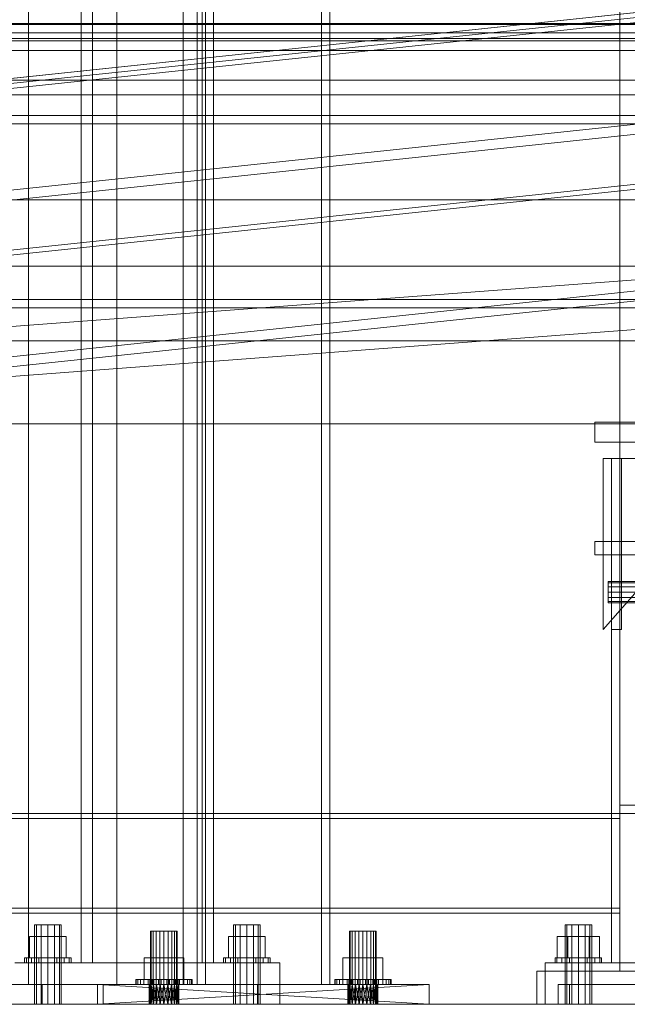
# Model space of a CAD drawing. Header units: millimetres. Extents: x -2233 to 61924, y -68080 to 6847.
# Tile 88 of 256: x 903 to 1270, y -36000 to -35406. Entities that reach past the tile are written whole.
import ezdxf

# ---------------------------------------------------------------- set-up
doc = ezdxf.new("R2010")
doc.units = ezdxf.units.MM
for name, color, linetype, lineweight in [('COTAS_O', 1, 'Continuous', 0), ('COTAS_P', 1, 'Continuous', 0), ('frontal_C01', 7, 'Continuous', 0), ('frontal_C03', 7, 'Continuous', 0), ('frontal_C04', 7, 'Continuous', 0), ('frontal_C09', 7, 'Continuous', 0), ('frontal_C10', 7, 'Continuous', 0), ('frontal_secador', 7, 'Continuous', 0)]:
    doc.layers.add(name, color=color, linetype=linetype, lineweight=lineweight)
doc.dimstyles.new('R19_100', dxfattribs={"dimtxt": 250, "dimasz": 150, "dimexe": 150, "dimexo": 80, "dimgap": 100, "dimtad": 1, "dimtih": 1, "dimtoh": 1, "dimdsep": 46, "dimcen": 0.09, "dimadec": 0, "dimazin": 0, "dimtfac": 1, "dimtdec": 4, "dimtofl": 0, "dimtmove": 0, "dimatfit": 3, "dimfxl": 1, "dimtolj": 1, "dimtzin": 0, "dimarcsym": 0})

# ---------------------------------------------------------------- blocks, each defined once
blk = doc.blocks.new('DIM_R27_48')
at = {"layer": 'COTAS_P'}
for p, q in [((-1750, -34600), (-1600, -34555)), ((2600, -34600), (2450, -34555)), ((-1750, -35500), (-1750, -34600)), ((-1750, -34600), (2600, -34600)), ((-1750, -34600), (-1600, -34645)), ((2600, -34600), (2450, -34645)), ((2600, -35500), (2600, -34600))]:
    blk.add_line(p, q, dxfattribs=at)
blk.add_text('4350 P', height=250, dxfattribs=at).set_placement((425, -34500))
blk = doc.blocks.new('DIM_R27_50')
at = {"layer": 'COTAS_P'}
for p, q in [((1705.78, -34504.95), (1551.9, -34475.9)), ((-194.22, -34704.95), (1705.78, -34504.95)), ((1705.78, -34504.95), (1561.32, -34565.4)), ((1800, -35400), (1705.78, -34504.95)), ((-194.22, -34704.95), (-49.75, -34644.49)), ((-100, -35600), (-194.22, -34704.95)), ((-194.22, -34704.95), (-40.33, -34734))]:
    blk.add_line(p, q, dxfattribs=at)
blk.add_text('1910.5 P', height=250, rotation=6.00901, dxfattribs=at).set_placement((745.32, -34505.49))
blk = doc.blocks.new('DIM_R27_60')
at = {"layer": 'COTAS_O'}
for p, q in [((-1400, -35300), (-1250, -35255)), ((1400, -35300), (1250, -35255)), ((-1400, -36000), (-1400, -35300)), ((-1400, -35300), (1400, -35300)), ((-1400, -35300), (-1250, -35345)), ((1400, -35300), (1250, -35345)), ((1400, -36000), (1400, -35300))]:
    blk.add_line(p, q, dxfattribs=at)
blk.add_text('2800 O', height=250, dxfattribs=at).set_placement((0, -35200))

msp = doc.modelspace()

# ---------------------------------------------------------------- linework, layer by layer
at = {"layer": 'frontal_C01'}
for p, q in [((940, -35975), (940, -33925.304)), ((947, -35975), (947, -33925.304)), ((1013, -35975), (1013, -33925.304)), ((1020, -35975), (1020, -33925.304)), ((913.072, -35952), (912, -35952)), ((912, -36000), (912, -35952)), ((916, -35952), (913.072, -35952)), ((913.072, -36000), (913.072, -35952)), ((920, -35952), (916, -35952)), ((916, -36000), (916, -35952)), ((920, -35952), (924, -35952)), ((920, -35952), (920, -36000)), ((924, -35952), (926.928, -35952)), ((924, -36000), (924, -35952)), ((926.928, -35952), (928, -35952)), ((926.928, -36000), (926.928, -35952)), ((928, -36000), (928, -35952)), ((1033.072, -35952), (1032, -35952)), ((1032, -36000), (1032, -35952)), ((1036, -35952), (1033.072, -35952)), ((1033.072, -36000), (1033.072, -35952)), ((1040, -35952), (1036, -35952)), ((1036, -36000), (1036, -35952)), ((1040, -35952), (1044, -35952)), ((1040, -35952), (1040, -36000)), ((1044, -35952), (1046.928, -35952)), ((1044, -36000), (1044, -35952)), ((1046.928, -35952), (1048, -35952)), ((1046.928, -36000), (1046.928, -35952)), ((1048, -36000), (1048, -35952)), ((920, -35959.2), (908.915, -35959.2)), ((908.915, -35972), (908.915, -35959.2)), ((920, -35959.2), (931.085, -35959.2)), ((920, -35959.2), (920, -35972)), ((931.085, -35972), (931.085, -35959.2)), ((1040, -35959.2), (1028.915, -35959.2)), ((1028.915, -35972), (1028.915, -35959.2)), ((1040, -35959.2), (1051.085, -35959.2)), ((1040, -35959.2), (1040, -35972)), ((1051.085, -35972), (1051.085, -35959.2)), ((900, -35975), (1060, -35975)), ((907.066, -35972), (906, -35972)), ((906, -35975), (906, -35972)), ((907.066, -35975), (906, -35975)), ((910.101, -35972), (907.066, -35972)), ((907.066, -35975), (907.066, -35972)), ((910.101, -35975), (907.066, -35975)), ((908.915, -35972), (920, -35972)), ((914.642, -35972), (910.101, -35972)), ((910.101, -35975), (910.101, -35972)), ((914.642, -35975), (910.101, -35975)), ((920, -35972), (914.642, -35972)), ((914.642, -35975), (914.642, -35972)), ((914.642, -35975), (920, -35975)), ((920, -35972), (925.358, -35972)), ((920, -35972), (920, -35975)), ((920, -35972), (931.085, -35972)), ((920, -35975), (925.358, -35975)), ((925.358, -35972), (929.899, -35972)), ((925.358, -35975), (925.358, -35972)), ((925.358, -35975), (929.899, -35975)), ((929.899, -35972), (932.934, -35972)), ((929.899, -35975), (929.899, -35972)), ((929.899, -35975), (932.934, -35975)), ((932.934, -35972), (934, -35972)), ((932.934, -35975), (932.934, -35972)), ((932.934, -35975), (934, -35975)), ((934, -35975), (934, -35972)), ((940, -35975), (947, -35975)), ((947, -35975), (1013, -35975)), ((1013, -35975), (1020, -35975)), ((1027.066, -35972), (1026, -35972)), ((1026, -35975), (1026, -35972)), ((1027.066, -35975), (1026, -35975)), ((1030.101, -35972), (1027.066, -35972)), ((1027.066, -35975), (1027.066, -35972)), ((1030.101, -35975), (1027.066, -35975)), ((1028.915, -35972), (1040, -35972)), ((1034.642, -35972), (1030.101, -35972)), ((1030.101, -35975), (1030.101, -35972)), ((1034.642, -35975), (1030.101, -35975)), ((1040, -35972), (1034.642, -35972)), ((1034.642, -35975), (1034.642, -35972)), ((1034.642, -35975), (1040, -35975)), ((1040, -35972), (1045.358, -35972)), ((1040, -35972), (1040, -35975)), ((1040, -35972), (1051.085, -35972)), ((1040, -35975), (1045.358, -35975)), ((1045.358, -35972), (1049.899, -35972)), ((1045.358, -35975), (1045.358, -35972)), ((1045.358, -35975), (1049.899, -35975)), ((1049.899, -35972), (1052.934, -35972)), ((1049.899, -35975), (1049.899, -35972)), ((1049.899, -35975), (1052.934, -35975)), ((1052.934, -35972), (1054, -35972)), ((1052.934, -35975), (1052.934, -35972)), ((1052.934, -35975), (1054, -35975)), ((1054, -35975), (1054, -35972)), ((1060, -36000), (1060, -35975)), ((900, -36000), (1060, -36000)), ((913.072, -36000), (912, -36000)), ((916, -36000), (913.072, -36000)), ((916, -36000), (920, -36000)), ((920, -36000), (924, -36000)), ((924, -36000), (926.928, -36000)), ((926.928, -36000), (928, -36000)), ((1033.072, -36000), (1032, -36000)), ((1036, -36000), (1033.072, -36000)), ((1036, -36000), (1040, -36000)), ((1040, -36000), (1044, -36000)), ((1044, -36000), (1046.928, -36000)), ((1046.928, -36000), (1048, -36000))]:
    msp.add_line(p, q, dxfattribs=at)
at = {"layer": 'frontal_C03'}
for p, q in [((1530, -35409.158), (-1530, -35409.158)), ((-1500, -35408.612), (1500, -35408.612)), ((1530, -35414.158), (-1530, -35414.158)), ((1500, -35417.595), (-1500, -35417.595)), ((1500, -35442.718), (-1500, -35442.718)), ((-1500, -35451.701), (1500, -35451.701)), ((1530, -35464.158), (-1530, -35464.158)), ((1530, -35469.158), (-1530, -35469.158))]:
    msp.add_line(p, q, dxfattribs=at)
at = {"layer": 'frontal_C04'}
for p, q in [((560, -35419), (1540, -35419)), ((560, -35425), (1540, -35425)), ((650, -35515), (1850, -35515)), ((648.878, -35610.042), (1848.878, -35520.042)), ((651.122, -35639.958), (1851.122, -35549.958)), ((650, -35555), (1850, -35555)), ((-1750, -35575), (2600, -35575)), ((-1750, -35580), (2600, -35580)), ((650, -35600), (1850, -35600)), ((1250, -35649), (1350, -35649)), ((1250, -35649), (1250, -35661)), ((650, -35650), (1850, -35650)), ((1250, -35661), (1350, -35661)), ((1255, -35774), (1345, -35671)), ((1345, -35671), (1255, -35671)), ((1255, -35671), (1255, -35774)), ((1260, -35774), (1260, -35671)), ((1260, -35671), (1266, -35671)), ((1266, -35774), (1266, -35671)), ((1250, -35721), (1350, -35721)), ((1250, -35721), (1250, -35729)), ((1250, -35729), (1350, -35729)), ((1260, -35729), (1340, -35729)), ((1260, -35729), (1260, -35975)), ((1258, -35745.957), (1258, -35745.1)), ((1258, -35745.1), (1342, -35745.1)), ((1258, -35748.3), (1258, -35745.957)), ((1258, -35745.957), (1342, -35745.957)), ((1258, -35751.5), (1258, -35748.3)), ((1258, -35748.3), (1342, -35748.3)), ((1258, -35754.7), (1258, -35751.5)), ((1342, -35751.5), (1258, -35751.5)), ((1258, -35754.7), (1258, -35757.043)), ((1258, -35754.7), (1342, -35754.7)), ((1258, -35757.043), (1258, -35757.9)), ((1258, -35757.043), (1342, -35757.043)), ((1258, -35757.9), (1342, -35757.9)), ((1266, -35774), (1260, -35774)), ((1233.072, -35952), (1232, -35952)), ((1232, -36000), (1232, -35952)), ((1236, -35952), (1233.072, -35952)), ((1233.072, -36000), (1233.072, -35952)), ((1240, -35952), (1236, -35952)), ((1236, -36000), (1236, -35952)), ((1244, -35952), (1240, -35952)), ((1240, -36000), (1240, -35952)), ((1246.928, -35952), (1244, -35952)), ((1244, -36000), (1244, -35952)), ((1248, -35952), (1246.928, -35952)), ((1246.928, -36000), (1246.928, -35952)), ((1248, -35952), (1248, -36000)), ((1233.6, -35959.2), (1227.2, -35959.2)), ((1227.2, -35972), (1227.2, -35959.2)), ((1246.4, -35959.2), (1233.6, -35959.2)), ((1233.6, -35972), (1233.6, -35959.2)), ((1252.8, -35959.2), (1246.4, -35959.2)), ((1246.4, -35972), (1246.4, -35959.2)), ((1252.8, -35959.2), (1252.8, -35972)), ((1220, -35975), (1380, -35975)), ((1220, -35975), (1220, -36000)), ((1227.066, -35972), (1226, -35972)), ((1226, -35975), (1226, -35972)), ((1227.066, -35975), (1226, -35975)), ((1230.101, -35972), (1227.066, -35972)), ((1227.066, -35975), (1227.066, -35972)), ((1230.101, -35975), (1227.066, -35975)), ((1233.6, -35972), (1227.2, -35972)), ((1234.642, -35972), (1230.101, -35972)), ((1230.101, -35975), (1230.101, -35972)), ((1234.642, -35975), (1230.101, -35975)), ((1246.4, -35972), (1233.6, -35972)), ((1240, -35972), (1234.642, -35972)), ((1234.642, -35975), (1234.642, -35972)), ((1240, -35975), (1234.642, -35975)), ((1245.358, -35972), (1240, -35972)), ((1240, -35975), (1240, -35972)), ((1245.358, -35975), (1240, -35975)), ((1249.899, -35972), (1245.358, -35972)), ((1245.358, -35975), (1245.358, -35972)), ((1249.899, -35975), (1245.358, -35975)), ((1246.4, -35972), (1252.8, -35972)), ((1252.934, -35972), (1249.899, -35972)), ((1249.899, -35975), (1249.899, -35972)), ((1252.934, -35975), (1249.899, -35975)), ((1254, -35972), (1252.934, -35972)), ((1252.934, -35975), (1252.934, -35972)), ((1252.934, -35975), (1254, -35975)), ((1254, -35972), (1254, -35975)), ((1260, -35975), (1340, -35975)), ((1220, -36000), (1380, -36000)), ((1233.072, -36000), (1232, -36000)), ((1236, -36000), (1233.072, -36000)), ((1240, -36000), (1236, -36000)), ((1244, -36000), (1240, -36000)), ((1246.928, -36000), (1244, -36000)), ((1246.928, -36000), (1248, -36000))]:
    msp.add_line(p, q, dxfattribs=at)
at = {"layer": 'frontal_C09'}
for p, q in [((-105.548, -35547.291), (1794.452, -35347.291)), ((-105.234, -35550.275), (1794.766, -35350.275)), ((-45.878, -35541.01), (1734.781, -35353.572)), ((-35.619, -35542.947), (1725.15, -35357.603)), ((-35.305, -35545.93), (1725.464, -35360.586)), ((-168.15, -35621.251), (1871.081, -35406.595)), ((-167.522, -35627.218), (1871.709, -35412.562)), ((-94.766, -35649.725), (1805.234, -35449.725)), ((-94.452, -35652.709), (1805.548, -35452.709)), ((-157.681, -35720.702), (1881.549, -35506.046)), ((-157.053, -35726.669), (1882.178, -35512.013))]:
    msp.add_line(p, q, dxfattribs=at)
at = {"layer": 'frontal_C10'}
for p, q in [((961.533, -33899.794), (961.533, -35988)), ((1001.533, -35988), (1001.533, -33901.658)), ((961.533, -35988), (961.533, -33910.978)), ((1001.533, -35988), (1001.533, -33912.842)), ((908.302, -35988), (908.302, -34438.194)), ((908.302, -35988), (908.302, -34449.377)), ((823.302, -35988), (953.302, -35988)), ((868.302, -35988), (908.302, -35988)), ((916.533, -35988), (1046.533, -35988)), ((916.533, -36000), (916.533, -35988)), ((953.302, -36000), (953.302, -35988)), ((961.533, -35988), (1001.533, -35988)), ((1046.533, -36000), (1046.533, -35988)), ((1227.724, -35988), (1357.724, -35988)), ((1227.724, -36000), (1227.724, -35988)), ((1234.539, -35988), (1364.539, -35988)), ((1234.539, -36000), (1234.539, -35988)), ((823.302, -36000), (953.302, -36000)), ((916.533, -36000), (1046.533, -36000)), ((1227.724, -36000), (1357.724, -36000)), ((1234.539, -36000), (1364.539, -36000))]:
    msp.add_line(p, q, dxfattribs=at)
at = {"layer": 'frontal_secador'}
for p, q in [((1265, -35980), (1265, -33075)), ((1010, -35988), (1010, -35144.711)), ((1015, -35988), (1015, -35144.711)), ((1085, -35988), (1085, -35144.711)), ((1090, -35988), (1090, -35144.711)), ((1265, -35880), (1325, -35880)), ((1265, -35885), (1265, -35880)), ((-1265, -35885), (1265, -35885)), ((1265, -35888), (1265, -35885)), ((1265, -35885), (1325, -35885)), ((1265, -35885), (1270, -35885)), ((1265, -35975), (1265, -35885)), ((-1265, -35888), (1265, -35888)), ((1265, -35942), (1265, -35888)), ((-1265, -35942), (1265, -35942)), ((-1265, -35945), (1265, -35945)), ((1265, -35945), (1265, -35942)), ((982.392, -35956), (982, -35956)), ((982, -36000), (982, -35956)), ((983.528, -35956), (982.392, -35956)), ((982.392, -36000), (982.392, -35956)), ((985.298, -35956), (983.528, -35956)), ((983.528, -36000), (983.528, -35956)), ((987.528, -35956), (985.298, -35956)), ((985.298, -36000), (985.298, -35956)), ((990, -35956), (987.528, -35956)), ((987.528, -36000), (987.528, -35956)), ((990, -35956), (992.472, -35956)), ((990, -35956), (990, -36000)), ((992.472, -35956), (994.702, -35956)), ((992.472, -36000), (992.472, -35956)), ((994.702, -35956), (996.472, -35956)), ((994.702, -36000), (994.702, -35956)), ((996.472, -35956), (997.608, -35956)), ((996.472, -36000), (996.472, -35956)), ((997.608, -35956), (998, -35956)), ((997.608, -36000), (997.608, -35956)), ((998, -36000), (998, -35956)), ((1102.392, -35956), (1102, -35956)), ((1102, -36000), (1102, -35956)), ((1103.528, -35956), (1102.392, -35956)), ((1102.392, -36000), (1102.392, -35956)), ((1105.298, -35956), (1103.528, -35956)), ((1103.528, -36000), (1103.528, -35956)), ((1107.528, -35956), (1105.298, -35956)), ((1105.298, -36000), (1105.298, -35956)), ((1110, -35956), (1107.528, -35956)), ((1107.528, -36000), (1107.528, -35956)), ((1110, -35956), (1112.472, -35956)), ((1110, -35956), (1110, -36000)), ((1112.472, -35956), (1114.702, -35956)), ((1112.472, -36000), (1112.472, -35956)), ((1114.702, -35956), (1116.472, -35956)), ((1114.702, -36000), (1114.702, -35956)), ((1116.472, -35956), (1117.608, -35956)), ((1116.472, -36000), (1116.472, -35956)), ((1117.608, -35956), (1118, -35956)), ((1117.608, -36000), (1117.608, -35956)), ((1118, -36000), (1118, -35956)), ((990, -35972), (978.006, -35972)), ((978.006, -35985), (978.006, -35972)), ((990, -35972), (1001.994, -35972)), ((990, -35972), (990, -35985)), ((1001.994, -35985), (1001.994, -35972)), ((1110, -35972), (1098.006, -35972)), ((1098.006, -35985), (1098.006, -35972)), ((1110, -35972), (1121.994, -35972)), ((1110, -35972), (1110, -35985)), ((1121.994, -35985), (1121.994, -35972)), ((1265, -35975), (1325, -35975)), ((1265, -35980), (1265, -35975)), ((1265, -35975), (1270, -35975)), ((1215, -35980), (1375, -35980)), ((1215, -36000), (1215, -35980)), ((1265, -35980), (1270, -35980)), ((1265, -35980), (1325, -35980)), ((1110, -35988), (950, -35988)), ((950, -35988), (1107.671, -35988)), ((950, -35988), (990, -35988)), ((992.329, -35988), (950, -35988)), ((950, -35988), (987.671, -35988)), ((1150, -35988), (950, -35988)), ((950, -35988), (1105.5, -35988)), ((994.5, -35988), (950, -35988)), ((950, -35988), (985.5, -35988)), ((950, -35988), (1103.636, -35988)), ((950, -35988), (983.636, -35988)), ((950, -35988), (1102.206, -35988)), ((950, -35988), (982.206, -35988)), ((950, -35988), (1101.307, -35988)), ((950, -35988), (981.307, -35988)), ((950, -35988), (1101, -35988)), ((950, -35988), (981, -35988)), ((1112.329, -35988), (950, -35988)), ((950, -36000), (950, -35988)), ((1150, -36000), (950, -35988)), ((950, -36000), (1150, -35988)), ((973, -35988), (973, -35985)), ((973, -35985), (973.327, -35985)), ((973, -35985), (981.5, -35985)), ((973.327, -35988), (973, -35988)), ((981.5, -35988), (973, -35988)), ((973.327, -35988), (973.327, -35985)), ((973.327, -35985), (974.294, -35985)), ((973.327, -35985), (981.663, -35985)), ((974.294, -35988), (973.327, -35988)), ((981.663, -35988), (973.327, -35988)), ((974.294, -35988), (974.294, -35985)), ((974.294, -35985), (975.865, -35985)), ((974.294, -35985), (982.147, -35985)), ((975.865, -35988), (974.294, -35988)), ((982.147, -35988), (974.294, -35988)), ((975.865, -35988), (975.865, -35985)), ((975.865, -35985), (977.979, -35985)), ((975.865, -35985), (982.933, -35985)), ((977.979, -35988), (975.865, -35988)), ((982.933, -35988), (975.865, -35988)), ((977.979, -35988), (977.979, -35985)), ((977.979, -35985), (980.555, -35985)), ((977.979, -35985), (983.99, -35985)), ((980.555, -35988), (977.979, -35988)), ((983.99, -35988), (977.979, -35988)), ((978.006, -35985), (990, -35985)), ((980.555, -35988), (980.555, -35985)), ((980.555, -35985), (983.494, -35985)), ((980.555, -35985), (985.278, -35985)), ((983.494, -35988), (980.555, -35988)), ((985.278, -35988), (980.555, -35988)), ((981, -35988), (981.307, -35988)), ((990, -35988), (981, -35988)), ((987.671, -35988), (981, -35988)), ((985.5, -35988), (981, -35988)), ((983.636, -35988), (981, -35988)), ((982.206, -35988), (981, -35988)), ((981, -36000), (981.307, -35988)), ((981, -36000), (981, -35988)), ((981.307, -36000), (981, -35988)), ((981.307, -35988), (982.206, -35988)), ((990, -35988), (981.307, -35988)), ((981.307, -36000), (982.206, -35988)), ((981.307, -36000), (981.307, -35988)), ((982.206, -36000), (981.307, -35988)), ((981.663, -35985), (981.5, -35985)), ((981.5, -35985), (981.5, -35988)), ((981.5, -35988), (981.663, -35988)), ((982.147, -35985), (981.663, -35985)), ((981.663, -35985), (981.663, -35988)), ((981.663, -35988), (982.147, -35988)), ((982.933, -35985), (982.147, -35985)), ((982.147, -35985), (982.147, -35988)), ((982.147, -35988), (982.933, -35988)), ((982.206, -35988), (983.636, -35988)), ((990, -35988), (982.206, -35988)), ((982.206, -36000), (983.636, -35988)), ((982.206, -36000), (982.206, -35988)), ((983.636, -36000), (982.206, -35988)), ((983.99, -35985), (982.933, -35985)), ((982.933, -35985), (982.933, -35988)), ((982.933, -35988), (983.99, -35988)), ((983.494, -35988), (983.494, -35985)), ((983.494, -35985), (986.683, -35985)), ((983.494, -35985), (986.747, -35985)), ((986.683, -35988), (983.494, -35988)), ((986.747, -35988), (983.494, -35988)), ((983.636, -35988), (985.5, -35988)), ((990, -35988), (983.636, -35988)), ((983.636, -36000), (985.5, -35988)), ((983.636, -36000), (983.636, -35988)), ((985.5, -36000), (983.636, -35988)), ((985.278, -35985), (983.99, -35985)), ((983.99, -35985), (983.99, -35988)), ((983.99, -35988), (985.278, -35988)), ((986.747, -35985), (985.278, -35985)), ((985.278, -35985), (985.278, -35988)), ((985.278, -35988), (986.747, -35988)), ((985.5, -35988), (987.671, -35988)), ((990, -35988), (985.5, -35988)), ((985.5, -36000), (987.671, -35988)), ((985.5, -36000), (985.5, -35988)), ((987.671, -36000), (985.5, -35988)), ((986.683, -35988), (986.683, -35985)), ((986.683, -35985), (990, -35985)), ((986.683, -35985), (988.342, -35985)), ((990, -35988), (986.683, -35988)), ((988.342, -35988), (986.683, -35988)), ((988.342, -35985), (986.747, -35985)), ((986.747, -35985), (986.747, -35988)), ((986.747, -35988), (988.342, -35988)), ((987.671, -35988), (990, -35988)), ((987.671, -36000), (990, -35988)), ((987.671, -36000), (987.671, -35988)), ((990, -36000), (987.671, -35988)), ((990, -35985), (988.342, -35985)), ((988.342, -35985), (988.342, -35988)), ((988.342, -35988), (990, -35988)), ((993.317, -35985), (990, -35985)), ((990, -35985), (990, -35988)), ((990, -35985), (991.658, -35985)), ((990, -35985), (1001.994, -35985)), ((990, -35988), (992.329, -35988)), ((990, -35988), (994.5, -35988)), ((990, -35988), (996.364, -35988)), ((990, -35988), (997.794, -35988)), ((990, -35988), (998.693, -35988)), ((990, -35988), (999, -35988)), ((990, -35988), (990, -36000)), ((992.329, -36000), (990, -35988)), ((990, -36000), (992.329, -35988)), ((990, -35988), (993.317, -35988)), ((991.658, -35988), (990, -35988)), ((991.658, -35985), (991.658, -35988)), ((993.317, -35985), (991.658, -35985)), ((991.658, -35985), (993.253, -35985)), ((991.658, -35988), (993.317, -35988)), ((993.253, -35988), (991.658, -35988)), ((992.329, -35988), (994.5, -35988)), ((992.329, -35988), (999, -35988)), ((992.329, -36000), (992.329, -35988)), ((994.5, -36000), (992.329, -35988)), ((992.329, -36000), (994.5, -35988)), ((993.253, -35985), (993.253, -35988)), ((996.506, -35985), (993.253, -35985)), ((993.253, -35985), (994.722, -35985)), ((993.253, -35988), (996.506, -35988)), ((994.722, -35988), (993.253, -35988)), ((993.317, -35988), (993.317, -35985)), ((996.506, -35985), (993.317, -35985)), ((993.317, -35988), (996.506, -35988)), ((996.364, -35988), (994.5, -35988)), ((994.5, -35988), (999, -35988)), ((994.5, -35988), (1103.636, -35988)), ((1110, -35988), (994.5, -35988)), ((994.5, -36000), (994.5, -35988)), ((996.364, -36000), (994.5, -35988)), ((994.5, -36000), (996.364, -35988)), ((994.722, -35985), (994.722, -35988)), ((999.445, -35985), (994.722, -35985)), ((994.722, -35985), (996.01, -35985)), ((994.722, -35988), (999.445, -35988)), ((996.01, -35988), (994.722, -35988)), ((996.01, -35985), (996.01, -35988)), ((1002.021, -35985), (996.01, -35985)), ((996.01, -35985), (997.067, -35985)), ((996.01, -35988), (1002.021, -35988)), ((997.067, -35988), (996.01, -35988)), ((997.794, -35988), (996.364, -35988)), ((996.364, -35988), (999, -35988)), ((996.364, -35988), (1103.636, -35988)), ((996.364, -35988), (1101, -35988)), ((996.364, -35988), (1101.307, -35988)), ((996.364, -35988), (1102.206, -35988)), ((1110, -35988), (996.364, -35988)), ((996.364, -36000), (996.364, -35988)), ((997.794, -36000), (996.364, -35988)), ((996.364, -36000), (997.794, -35988)), ((996.506, -35988), (996.506, -35985)), ((999.445, -35985), (996.506, -35985)), ((996.506, -35988), (999.445, -35988)), ((997.067, -35985), (997.067, -35988)), ((1004.135, -35985), (997.067, -35985)), ((997.067, -35985), (997.853, -35985)), ((997.067, -35988), (1004.135, -35988)), ((997.853, -35988), (997.067, -35988)), ((998.693, -35988), (997.794, -35988)), ((997.794, -35988), (999, -35988)), ((997.794, -35988), (1103.636, -35988)), ((1110, -35988), (997.794, -35988)), ((997.794, -36000), (997.794, -35988)), ((998.693, -36000), (997.794, -35988)), ((997.794, -36000), (998.693, -35988)), ((997.853, -35985), (997.853, -35988)), ((1005.706, -35985), (997.853, -35985)), ((997.853, -35985), (998.337, -35985)), ((997.853, -35988), (1005.706, -35988)), ((998.337, -35988), (997.853, -35988)), ((998.337, -35985), (998.337, -35988)), ((1006.673, -35985), (998.337, -35985)), ((998.337, -35985), (998.5, -35985)), ((998.337, -35988), (1006.673, -35988)), ((998.5, -35988), (998.337, -35988)), ((998.5, -35985), (998.5, -35988)), ((1007, -35985), (998.5, -35985)), ((998.5, -35988), (1007, -35988)), ((999, -35988), (998.693, -35988)), ((998.693, -35988), (1103.636, -35988)), ((998.693, -35988), (1110, -35988)), ((998.693, -36000), (998.693, -35988)), ((999, -36000), (998.693, -35988)), ((998.693, -36000), (999, -35988)), ((999, -35988), (1103.636, -35988)), ((999, -35988), (1105.5, -35988)), ((999, -35988), (1107.671, -35988)), ((999, -35988), (1110, -35988)), ((999, -36000), (999, -35988)), ((999.445, -35988), (999.445, -35985)), ((1002.021, -35985), (999.445, -35985)), ((999.445, -35988), (1002.021, -35988)), ((1002.021, -35988), (1002.021, -35985)), ((1004.135, -35985), (1002.021, -35985)), ((1002.021, -35988), (1004.135, -35988)), ((1004.135, -35988), (1004.135, -35985)), ((1005.706, -35985), (1004.135, -35985)), ((1004.135, -35988), (1005.706, -35988)), ((1005.706, -35988), (1005.706, -35985)), ((1006.673, -35985), (1005.706, -35985)), ((1005.706, -35988), (1006.673, -35988)), ((1006.673, -35988), (1006.673, -35985)), ((1007, -35985), (1006.673, -35985)), ((1006.673, -35988), (1007, -35988)), ((1007, -35988), (1007, -35985)), ((1010, -35988), (1015, -35988)), ((1015, -35988), (1085, -35988)), ((1085, -35988), (1090, -35988)), ((1093, -35988), (1093, -35985)), ((1093, -35985), (1093.327, -35985)), ((1093, -35985), (1101.5, -35985)), ((1093.327, -35988), (1093, -35988)), ((1101.5, -35988), (1093, -35988)), ((1093.327, -35988), (1093.327, -35985)), ((1093.327, -35985), (1094.294, -35985)), ((1093.327, -35985), (1101.663, -35985)), ((1094.294, -35988), (1093.327, -35988)), ((1101.663, -35988), (1093.327, -35988)), ((1094.294, -35988), (1094.294, -35985)), ((1094.294, -35985), (1095.865, -35985)), ((1094.294, -35985), (1102.147, -35985)), ((1095.865, -35988), (1094.294, -35988)), ((1102.147, -35988), (1094.294, -35988)), ((1095.865, -35988), (1095.865, -35985)), ((1095.865, -35985), (1097.979, -35985)), ((1095.865, -35985), (1102.933, -35985)), ((1097.979, -35988), (1095.865, -35988)), ((1102.933, -35988), (1095.865, -35988)), ((1097.979, -35988), (1097.979, -35985)), ((1097.979, -35985), (1100.555, -35985)), ((1097.979, -35985), (1103.99, -35985)), ((1100.555, -35988), (1097.979, -35988)), ((1103.99, -35988), (1097.979, -35988)), ((1098.006, -35985), (1110, -35985)), ((1100.555, -35988), (1100.555, -35985)), ((1100.555, -35985), (1103.494, -35985)), ((1100.555, -35985), (1105.278, -35985)), ((1103.494, -35988), (1100.555, -35988)), ((1105.278, -35988), (1100.555, -35988)), ((1101, -35988), (1101.307, -35988)), ((1110, -35988), (1101, -35988)), ((1107.671, -35988), (1101, -35988)), ((1105.5, -35988), (1101, -35988)), ((1103.636, -35988), (1101, -35988)), ((1101, -36000), (1101.307, -35988)), ((1101, -36000), (1101, -35988)), ((1101.307, -36000), (1101, -35988)), ((1101.307, -35988), (1102.206, -35988)), ((1110, -35988), (1101.307, -35988)), ((1101.307, -36000), (1102.206, -35988)), ((1101.307, -36000), (1101.307, -35988)), ((1102.206, -36000), (1101.307, -35988)), ((1101.663, -35985), (1101.5, -35985)), ((1101.5, -35985), (1101.5, -35988)), ((1101.5, -35988), (1101.663, -35988)), ((1102.147, -35985), (1101.663, -35985)), ((1101.663, -35985), (1101.663, -35988)), ((1101.663, -35988), (1102.147, -35988)), ((1102.933, -35985), (1102.147, -35985)), ((1102.147, -35985), (1102.147, -35988)), ((1102.147, -35988), (1102.933, -35988)), ((1102.206, -35988), (1103.636, -35988)), ((1110, -35988), (1102.206, -35988)), ((1102.206, -36000), (1103.636, -35988)), ((1102.206, -36000), (1102.206, -35988)), ((1103.636, -36000), (1102.206, -35988)), ((1103.99, -35985), (1102.933, -35985)), ((1102.933, -35985), (1102.933, -35988)), ((1102.933, -35988), (1103.99, -35988)), ((1103.494, -35988), (1103.494, -35985)), ((1103.494, -35985), (1106.683, -35985)), ((1103.494, -35985), (1106.747, -35985)), ((1106.683, -35988), (1103.494, -35988)), ((1106.747, -35988), (1103.494, -35988)), ((1103.636, -35988), (1105.5, -35988)), ((1110, -35988), (1103.636, -35988)), ((1103.636, -36000), (1105.5, -35988)), ((1103.636, -36000), (1103.636, -35988)), ((1105.5, -36000), (1103.636, -35988)), ((1105.278, -35985), (1103.99, -35985)), ((1103.99, -35985), (1103.99, -35988)), ((1103.99, -35988), (1105.278, -35988)), ((1106.747, -35985), (1105.278, -35985)), ((1105.278, -35985), (1105.278, -35988)), ((1105.278, -35988), (1106.747, -35988)), ((1105.5, -35988), (1107.671, -35988)), ((1110, -35988), (1105.5, -35988)), ((1105.5, -36000), (1107.671, -35988)), ((1105.5, -36000), (1105.5, -35988)), ((1107.671, -36000), (1105.5, -35988)), ((1106.683, -35988), (1106.683, -35985)), ((1106.683, -35985), (1110, -35985)), ((1106.683, -35985), (1108.342, -35985)), ((1110, -35988), (1106.683, -35988)), ((1108.342, -35988), (1106.683, -35988)), ((1108.342, -35985), (1106.747, -35985)), ((1106.747, -35985), (1106.747, -35988)), ((1106.747, -35988), (1108.342, -35988)), ((1107.671, -35988), (1110, -35988)), ((1107.671, -36000), (1110, -35988)), ((1107.671, -36000), (1107.671, -35988)), ((1110, -36000), (1107.671, -35988)), ((1110, -35985), (1108.342, -35985)), ((1108.342, -35985), (1108.342, -35988)), ((1108.342, -35988), (1110, -35988)), ((1113.317, -35985), (1110, -35985)), ((1110, -35985), (1110, -35988)), ((1110, -35985), (1111.658, -35985)), ((1110, -35985), (1121.994, -35985)), ((1110, -35988), (1112.329, -35988)), ((1110, -35988), (1150, -35988)), ((1110, -35988), (1110, -36000)), ((1112.329, -36000), (1110, -35988)), ((1110, -36000), (1112.329, -35988)), ((1110, -35988), (1113.317, -35988)), ((1111.658, -35988), (1110, -35988)), ((1111.658, -35985), (1111.658, -35988)), ((1113.317, -35985), (1111.658, -35985)), ((1111.658, -35985), (1113.253, -35985)), ((1111.658, -35988), (1113.317, -35988)), ((1113.253, -35988), (1111.658, -35988)), ((1112.329, -35988), (1150, -35988)), ((1114.5, -35988), (1112.329, -35988)), ((1112.329, -35988), (1116.364, -35988)), ((1112.329, -35988), (1117.794, -35988)), ((1112.329, -35988), (1118.693, -35988)), ((1112.329, -35988), (1119, -35988)), ((1112.329, -36000), (1112.329, -35988)), ((1114.5, -36000), (1112.329, -35988)), ((1112.329, -36000), (1114.5, -35988)), ((1113.253, -35985), (1113.253, -35988)), ((1116.506, -35985), (1113.253, -35985)), ((1113.253, -35985), (1114.722, -35985)), ((1113.253, -35988), (1116.506, -35988)), ((1114.722, -35988), (1113.253, -35988)), ((1113.317, -35988), (1113.317, -35985)), ((1116.506, -35985), (1113.317, -35985)), ((1113.317, -35988), (1116.506, -35988)), ((1114.5, -35988), (1150, -35988)), ((1116.364, -35988), (1114.5, -35988)), ((1114.5, -35988), (1119, -35988)), ((1114.5, -36000), (1114.5, -35988)), ((1116.364, -36000), (1114.5, -35988)), ((1114.5, -36000), (1116.364, -35988)), ((1114.722, -35985), (1114.722, -35988)), ((1119.445, -35985), (1114.722, -35985)), ((1114.722, -35985), (1116.01, -35985)), ((1114.722, -35988), (1119.445, -35988)), ((1116.01, -35988), (1114.722, -35988)), ((1116.01, -35985), (1116.01, -35988)), ((1122.021, -35985), (1116.01, -35985)), ((1116.01, -35985), (1117.067, -35985)), ((1116.01, -35988), (1122.021, -35988)), ((1117.067, -35988), (1116.01, -35988)), ((1116.364, -35988), (1150, -35988)), ((1117.794, -35988), (1116.364, -35988)), ((1116.364, -35988), (1119, -35988)), ((1116.364, -36000), (1116.364, -35988)), ((1117.794, -36000), (1116.364, -35988)), ((1116.364, -36000), (1117.794, -35988)), ((1116.506, -35988), (1116.506, -35985)), ((1119.445, -35985), (1116.506, -35985)), ((1116.506, -35988), (1119.445, -35988)), ((1117.067, -35985), (1117.067, -35988)), ((1124.135, -35985), (1117.067, -35985)), ((1117.067, -35985), (1117.853, -35985)), ((1117.067, -35988), (1124.135, -35988)), ((1117.853, -35988), (1117.067, -35988)), ((1117.794, -35988), (1150, -35988)), ((1118.693, -35988), (1117.794, -35988)), ((1117.794, -35988), (1119, -35988)), ((1117.794, -36000), (1117.794, -35988)), ((1118.693, -36000), (1117.794, -35988)), ((1117.794, -36000), (1118.693, -35988)), ((1117.853, -35985), (1117.853, -35988)), ((1125.706, -35985), (1117.853, -35985)), ((1117.853, -35985), (1118.337, -35985)), ((1117.853, -35988), (1125.706, -35988)), ((1118.337, -35988), (1117.853, -35988)), ((1118.337, -35985), (1118.337, -35988)), ((1126.673, -35985), (1118.337, -35985)), ((1118.337, -35985), (1118.5, -35985)), ((1118.337, -35988), (1126.673, -35988)), ((1118.5, -35988), (1118.337, -35988)), ((1118.5, -35985), (1118.5, -35988)), ((1127, -35985), (1118.5, -35985)), ((1118.5, -35988), (1127, -35988)), ((1118.693, -35988), (1150, -35988)), ((1119, -35988), (1118.693, -35988)), ((1118.693, -36000), (1118.693, -35988)), ((1119, -36000), (1118.693, -35988)), ((1118.693, -36000), (1119, -35988)), ((1119, -35988), (1150, -35988)), ((1119, -36000), (1119, -35988)), ((1119.445, -35988), (1119.445, -35985)), ((1122.021, -35985), (1119.445, -35985)), ((1119.445, -35988), (1122.021, -35988)), ((1122.021, -35988), (1122.021, -35985)), ((1124.135, -35985), (1122.021, -35985)), ((1122.021, -35988), (1124.135, -35988)), ((1124.135, -35988), (1124.135, -35985)), ((1125.706, -35985), (1124.135, -35985)), ((1124.135, -35988), (1125.706, -35988)), ((1125.706, -35988), (1125.706, -35985)), ((1126.673, -35985), (1125.706, -35985)), ((1125.706, -35988), (1126.673, -35988)), ((1126.673, -35988), (1126.673, -35985)), ((1127, -35985), (1126.673, -35985)), ((1126.673, -35988), (1127, -35988)), ((1127, -35988), (1127, -35985)), ((1150, -36000), (1150, -35988)), ((-1400, -36000), (1400, -36000)), ((950, -36000), (1110, -36000)), ((1107.671, -36000), (950, -36000)), ((990, -36000), (950, -36000)), ((950, -36000), (992.329, -36000)), ((987.671, -36000), (950, -36000)), ((950, -36000), (1150, -36000)), ((1105.5, -36000), (950, -36000)), ((950, -36000), (994.5, -36000)), ((985.5, -36000), (950, -36000)), ((1103.636, -36000), (950, -36000)), ((983.636, -36000), (950, -36000)), ((1102.206, -36000), (950, -36000)), ((982.206, -36000), (950, -36000)), ((1101.307, -36000), (950, -36000)), ((981.307, -36000), (950, -36000)), ((1101, -36000), (950, -36000)), ((981, -36000), (950, -36000)), ((950, -36000), (1112.329, -36000)), ((981.307, -36000), (981, -36000)), ((981, -36000), (990, -36000)), ((981, -36000), (987.671, -36000)), ((981, -36000), (985.5, -36000)), ((981, -36000), (983.636, -36000)), ((981, -36000), (982.206, -36000)), ((982.206, -36000), (981.307, -36000)), ((981.307, -36000), (990, -36000)), ((982.392, -36000), (982, -36000)), ((983.636, -36000), (982.206, -36000)), ((982.206, -36000), (990, -36000)), ((983.528, -36000), (982.392, -36000)), ((985.298, -36000), (983.528, -36000)), ((985.5, -36000), (983.636, -36000)), ((983.636, -36000), (990, -36000)), ((987.528, -36000), (985.298, -36000)), ((987.671, -36000), (985.5, -36000)), ((985.5, -36000), (990, -36000)), ((987.528, -36000), (990, -36000)), ((990, -36000), (987.671, -36000)), ((992.329, -36000), (990, -36000)), ((994.5, -36000), (990, -36000)), ((996.364, -36000), (990, -36000)), ((997.794, -36000), (990, -36000)), ((998.693, -36000), (990, -36000)), ((999, -36000), (990, -36000)), ((990, -36000), (992.472, -36000)), ((994.5, -36000), (992.329, -36000)), ((999, -36000), (992.329, -36000)), ((992.472, -36000), (994.702, -36000)), ((994.5, -36000), (996.364, -36000)), ((999, -36000), (994.5, -36000)), ((1103.636, -36000), (994.5, -36000)), ((994.5, -36000), (1110, -36000)), ((994.702, -36000), (996.472, -36000)), ((996.364, -36000), (997.794, -36000)), ((999, -36000), (996.364, -36000)), ((1103.636, -36000), (996.364, -36000)), ((1101, -36000), (996.364, -36000)), ((1101.307, -36000), (996.364, -36000)), ((1102.206, -36000), (996.364, -36000)), ((996.364, -36000), (1110, -36000)), ((996.472, -36000), (997.608, -36000)), ((997.608, -36000), (998, -36000)), ((997.794, -36000), (998.693, -36000)), ((999, -36000), (997.794, -36000)), ((1103.636, -36000), (997.794, -36000)), ((997.794, -36000), (1110, -36000)), ((998.693, -36000), (999, -36000)), ((1103.636, -36000), (998.693, -36000)), ((1110, -36000), (998.693, -36000)), ((1103.636, -36000), (999, -36000)), ((1105.5, -36000), (999, -36000)), ((1107.671, -36000), (999, -36000)), ((1110, -36000), (999, -36000)), ((1101.307, -36000), (1101, -36000)), ((1101, -36000), (1110, -36000)), ((1101, -36000), (1107.671, -36000)), ((1101, -36000), (1105.5, -36000)), ((1101, -36000), (1103.636, -36000)), ((1102.206, -36000), (1101.307, -36000)), ((1101.307, -36000), (1110, -36000)), ((1102.392, -36000), (1102, -36000)), ((1103.636, -36000), (1102.206, -36000)), ((1102.206, -36000), (1110, -36000)), ((1103.528, -36000), (1102.392, -36000)), ((1105.298, -36000), (1103.528, -36000)), ((1105.5, -36000), (1103.636, -36000)), ((1103.636, -36000), (1110, -36000)), ((1107.528, -36000), (1105.298, -36000)), ((1107.671, -36000), (1105.5, -36000)), ((1105.5, -36000), (1110, -36000)), ((1107.528, -36000), (1110, -36000)), ((1110, -36000), (1107.671, -36000)), ((1112.329, -36000), (1110, -36000)), ((1150, -36000), (1110, -36000)), ((1110, -36000), (1112.472, -36000)), ((1150, -36000), (1112.329, -36000)), ((1112.329, -36000), (1114.5, -36000)), ((1116.364, -36000), (1112.329, -36000)), ((1117.794, -36000), (1112.329, -36000)), ((1118.693, -36000), (1112.329, -36000)), ((1119, -36000), (1112.329, -36000)), ((1112.472, -36000), (1114.702, -36000)), ((1150, -36000), (1114.5, -36000)), ((1114.5, -36000), (1116.364, -36000)), ((1119, -36000), (1114.5, -36000)), ((1114.702, -36000), (1116.472, -36000)), ((1150, -36000), (1116.364, -36000)), ((1116.364, -36000), (1117.794, -36000)), ((1119, -36000), (1116.364, -36000)), ((1116.472, -36000), (1117.608, -36000)), ((1117.608, -36000), (1118, -36000)), ((1150, -36000), (1117.794, -36000)), ((1117.794, -36000), (1118.693, -36000)), ((1119, -36000), (1117.794, -36000)), ((1150, -36000), (1118.693, -36000)), ((1118.693, -36000), (1119, -36000)), ((1150, -36000), (1119, -36000)), ((1215, -36000), (1375, -36000))]:
    msp.add_line(p, q, dxfattribs=at)

# ---------------------------------------------------------------- dimensions: what is measured, and where the dimension line sits
at = {"layer": 'COTAS_O'}
dim = msp.add_aligned_dim(p1=(-1400, -36000), p2=(1400, -36000), distance=700, text='<> O', dimstyle='R19_100', dxfattribs=at)
dim.commit()
dim.dimension.update_dxf_attribs({"geometry": 'DIM_R27_60', "text_midpoint": (0, -35300)})
at = {"layer": 'COTAS_P'}
for p1, p2, picture, middle in [((-100, -35600), (1800, -35400), 'DIM_R27_50', (755.784, -34604.945)), ((-1750, -35500), (2600, -35500), 'DIM_R27_48', (425, -34600))]:
    dim = msp.add_aligned_dim(p1=p1, p2=p2, distance=900, text='<> P', dimstyle='R19_100', dxfattribs=at)
    dim.commit()
    dim.dimension.update_dxf_attribs({"geometry": picture, "text_midpoint": middle})

doc.saveas('drawing.dxf')
